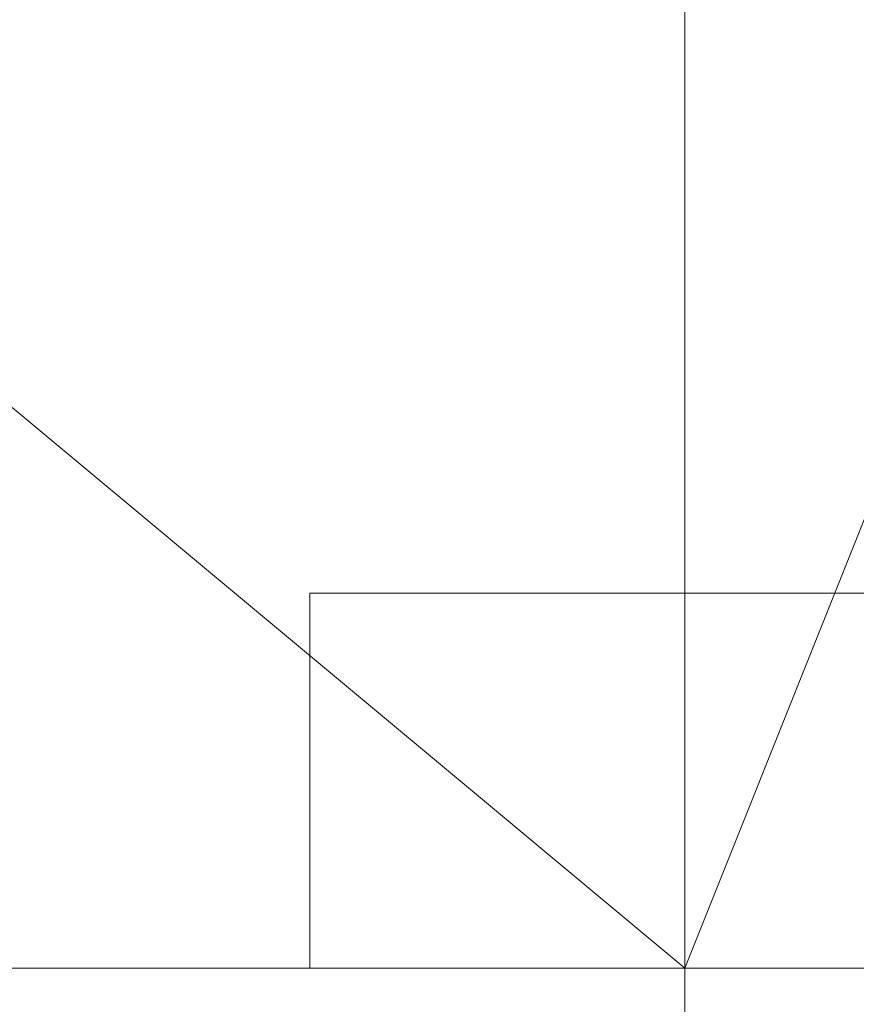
# Model space of a CAD drawing. Header units: inches. Extents: x -79624 to 52587, y -27526 to 10116.
# Tile 220 of 256: x 6297 to 6317, y -7667 to -7644. Entities that reach past the tile are written whole.
import ezdxf
from ezdxf import colors
from ezdxf.entities.mleader import LeaderData, LeaderLine
from ezdxf.math import Vec2, Vec3

# ---------------------------------------------------------------- set-up
doc = ezdxf.new("R2010")
doc.units = ezdxf.units.IN
doc.header["$MEASUREMENT"] = 0
doc.layers.add('- განათება', color=7, linetype='Continuous')
doc.layers.add('Dimensioning - General', color=7, linetype='Continuous')
doc.layers.add('- მექანიკური ნაწილი', color=7, linetype='Continuous', lineweight=18)
doc.styles.add('CT', font='ARIALN.TTF', dxfattribs={"height": 200})
doc.styles.add('GENERATED_STYLE_1', font='txt')
doc.dimstyles.new('GENERATED_STYLE__1', dxfattribs={"dimtxt": 100, "dimasz": 76, "dimexe": 0.18, "dimexo": 0.0625, "dimgap": 0, "dimtad": 0, "dimdec": 0, "dimlfac": 0.1, "dimzin": 0, "dimdsep": 46, "dimtxsty": 'GENERATED_STYLE_1', "dimblk": 'ARROWHEAD_5', "dimblk1": 'ARROWHEAD_5', "dimblk2": 'ARROWHEAD_5', "dimcen": 0.09, "dimse1": 1, "dimse2": 1, "dimclrd": 7, "dimclre": 7, "dimclrt": 7, "dimadec": 0, "dimazin": 0, "dimtfac": 1, "dimtdec": 4, "dimtmove": 0, "dimatfit": 3, "dimfxl": 1, "dimtolj": 1, "dimtzin": 0, "dimarcsym": 0})

# ---------------------------------------------------------------- blocks, each defined once
blk = doc.blocks.new('ARROWHEAD_5')
at = {"linetype": 'Continuous', "lineweight": 0}
blk.add_hatch(color=0, dxfattribs=at).paths.add_polyline_path([(-1, 0.2679), (0, 0), (-1, -0.2679)])
at = {"color": 0, "linetype": 'Continuous', "lineweight": 0}
blk.add_line((0, 0), (-1, 0), dxfattribs=at)
blk = doc.blocks.new('*D249')
at = {"layer": 'Defpoints', "color": 0, "linetype": 'Continuous', "transparency": 16777216}
for p in [(358.556, 209.203), (25258.556, 209.203), (1258.556, -26125.722)]:
    blk.add_point(p, dxfattribs=at)
at = {"layer": 'Dimensioning - General', "color": 7, "linetype": 'Continuous', "lineweight": -2, "transparency": 16777216}
for p, q in [((358.556, 133.203), (358.556, -12795.724)), ((358.556, -26049.722), (358.556, -13148.104))]:
    blk.add_line(p, q, dxfattribs=at)
at = {"layer": 'Dimensioning - General', "color": 7, "linetype": 'Continuous', "lineweight": -2, "transparency": 16777216, "xscale": 76.00000000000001, "yscale": 76.00000000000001, "zscale": 76.00000000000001}
for p, rotation in [((358.556, 209.203), 90), ((358.556, -26125.722), 270)]:
    blk.add_blockref('ARROWHEAD_5', p, dxfattribs=dict(at, rotation=rotation))
at = {"layer": 'Dimensioning - General', "color": 7, "linetype": 'Continuous', "lineweight": 13, "transparency": 16777216, "insert": (358.556, -12971.914), "char_height": 100, "attachment_point": 5, "rotation": 90, "style": 'GENERATED_STYLE_1'}
blk.add_mtext('\\A1;2633', dxfattribs=at)
blk = doc.blocks.new('_DotSmall')
at = {"color": 0, "linetype": 'ByBlock', "const_width": 0.5}
blk.add_lwpolyline([(-0.0625, 0, 1), (0.0625, 0, 1)], format="xyb", close=True, dxfattribs=at)

msp = doc.modelspace()

# ---------------------------------------------------------------- linework, layer by layer
at = {"layer": '- მექანიკური ნაწილი', "color": 7, "lineweight": 0}
for points in [[(6276.87347, -7199.35115), (6276.87347, -7702.34471), (6312.80158, -7702.34471), (6312.80158, -7199.35115)], [(6312.80158, -7199.35115), (6312.80158, -7702.34471), (6276.87347, -7702.34471), (6312.80158, -7702.34471), (6357.71172, -7702.34471), (6375.67577, -7702.34471), (6384.6578, -7702.34471), (6375.67577, -7702.34471), (6357.71172, -7702.34471), (6312.80158, -7702.34471), (6276.87347, -7702.34471), (6312.80158, -7702.34471), (6357.71172, -7702.34471), (6375.67577, -7702.34471), (6384.6578, -7702.34471), (6375.67577, -7702.34471), (6357.71172, -7702.34471), (6312.80158, -7702.34471), (6276.87347, -7702.34471), (6276.87347, -7855.03918)], [(6312.80158, -7199.35115), (6312.80158, -7702.34471), (6330.76563, -7702.34471), (6330.76563, -7199.35115)]]:
    msp.add_lwpolyline(points, dxfattribs=at)
for points in [[(6258.90941, -7621.50646), (6052.32277, -7621.50646), (6106.21494, -7666.4166), (6312.80158, -7666.4166)], [(6330.76563, -7621.50646), (6106.21494, -7621.50646), (6088.25088, -7666.4166), (6312.80158, -7666.4166)], [(6312.80158, -7657.43457), (6312.80158, -7666.4166), (6321.78361, -7666.4166), (6321.78361, -7657.43457)], [(6312.80158, -7657.43457), (6312.80158, -7666.4166), (6321.78361, -7666.4166), (6321.78361, -7657.43457)]]:
    msp.add_lwpolyline(points, close=True, dxfattribs=at)
at = {"layer": '- მექანიკური ნაწილი', "lineweight": 0}
for points in [[(6312.80158, -7657.43457), (6303.81955, -7657.43457), (6312.80158, -7657.43457)], [(6303.81955, -7657.43457), (6303.81955, -7657.43457)], [(6303.81955, -7657.43457), (6303.81955, -7666.4166), (6303.81955, -7657.43457)], [(6312.80158, -7666.4166), (6312.80158, -7657.43457), (6312.80158, -7666.4166)], [(6312.80158, -7657.43457), (6312.80158, -7657.43457)], [(6303.81955, -7666.4166), (6312.80158, -7666.4166), (6303.81955, -7666.4166)], [(6303.81955, -7666.4166), (6303.81955, -7666.4166)], [(6312.80158, -7666.4166), (6312.80158, -7666.4166)]]:
    msp.add_lwpolyline(points, dxfattribs=at)

# ---------------------------------------------------------------- dimensions: what is measured, and where the dimension line sits
at = {"layer": 'Dimensioning - General', "color": 7, "linetype": 'Continuous', "lineweight": 13}
dim = msp.add_linear_dim(base=(358.55594, 209.20337), p1=(1258.55593, -26125.72241), p2=(25258.55593, 209.20337), angle=90, dimstyle='GENERATED_STYLE__1', dxfattribs=at)
dim.commit()
dim.dimension.update_dxf_attribs({"geometry": '*D249', "text_midpoint": (358.55594, -12971.91402), "dimtype": 160, "text_rotation": 90})

# ---------------------------------------------------------------- leaders
at = {"layer": '- განათება', "color": 7}
ml = msp.add_multileader_mtext('Standard', dxfattribs=at)
ml.set_content('\\pxt14;{\\fSylfaen|b1|i0|c0|p18;DB-UPS2 \\fSylfaen|b0|i0|c0|p18;\\C1;QF-61          \\C7;N2XH-3X1.5}', color=7, style='CT')
ml.set_leader_properties()
ml.set_arrow_properties(name='DOTSMALL')
ml.build(insert=Vec2(0, 0))
ml.multileader.update_dxf_attribs({"has_dogleg": 0, "text_left_attachment_type": 6, "text_right_attachment_type": 6, "dogleg_length": 9, "arrow_head_size": 163.78543})
ctx = ml.context
ctx.base_point, ctx.char_height, ctx.arrow_head_size, ctx.landing_gap_size, ctx.plane_origin = Vec3(4773.60442, -7638.94753), 162.6117418, 163.78543, 54.59514, Vec3(-8122.67086, -23965.21146)
ctx.left_attachment, ctx.right_attachment, ctx.text_align_type = 6, 6, 1
notes = []
notes.append((ctx, [(0, (1, 1, 0), (6480.89889, -7638.94753), (-1, 0), 9, [(2, [(5982.17124, -8706.06811)], 0, [])])]))
ctx.mtext.insert, ctx.mtext.width, ctx.mtext.defined_height, ctx.mtext.alignment, ctx.mtext.flow_direction = Vec3(5622.75166, -7443.81344), 2403.0225903, 231.60879, 2, 5
for ctx, leaders in notes:
    for number, flags, end, landing, length, lines in leaders:
        leader = LeaderData()
        leader.index, (leader.has_last_leader_line, leader.has_dogleg_vector, leader.attachment_direction) = number, flags
        leader.last_leader_point, leader.dogleg_vector, leader.dogleg_length = Vec3(end), Vec3(landing), length
        for number, points, colour, breaks in lines:
            line = LeaderLine()
            line.index, line.vertices, line.color, line.breaks = number, Vec3.list(points), colors.encode_raw_color(colour), breaks
            leader.lines.append(line)
        ctx.leaders.append(leader)

doc.saveas('drawing.dxf')
